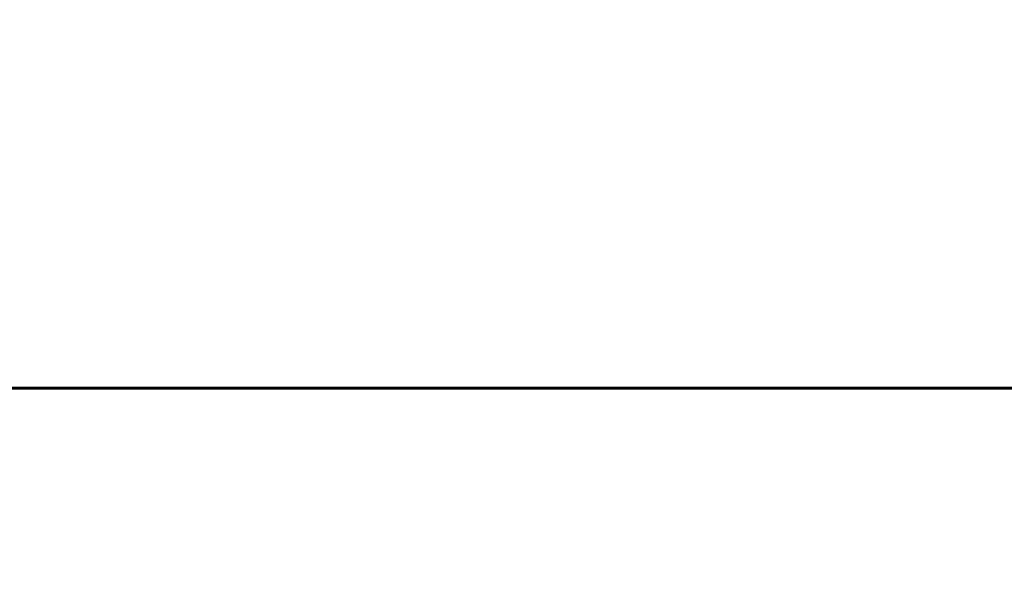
# Model space of a CAD drawing. Header units: millimetres. Extents: x 0 to 297, y 0 to 420.
# Tile 11 of 23: x 102 to 151, y 222 to 249. Entities that reach past the tile are written whole.
import ezdxf

# ---------------------------------------------------------------- set-up
doc = ezdxf.new("R2010")
doc.units = ezdxf.units.MM
doc.linetypes.add('K5LT_BASIC', pattern=[0])
doc.linetypes.add('K5LT_THIN', pattern=[0])
doc.layers.add('Системный слой', color=7, linetype='Continuous')
doc.styles.add('KDIMTEXTSTYLE', font='GOST_AU.SHX', dxfattribs={"width": 0.96, "oblique": 15, "height": 5})
doc.dimstyles.new('KDIMSTYLE (0.20)', dxfattribs={"dimtxt": 5, "dimasz": 1, "dimexe": 2, "dimexo": 0, "dimgap": 1, "dimtad": 1, "dimlfac": 5, "dimtxsty": 'KDIMTEXTSTYLE', "dimsah": 1, "dimcen": 0, "dimdle": 1, "dimadec": 0, "dimazin": 0, "dimtfac": 0.667, "dimtmove": 0, "dimatfit": 3, "dimfxl": 1, "dimtvp": 1, "dimtolj": 1, "dimtzin": 0, "dimarcsym": 0})

# ---------------------------------------------------------------- blocks, each defined once
blk = doc.blocks.new('KDIMARROW_01')
at = {"layer": 'Системный слой'}
blk.add_hatch(color=0, dxfattribs=at).paths.add_polyline_path([(-5, -0.658), (0, 0), (-5, 0.658), (-4.5, 0)])
at = {"layer": 'Системный слой', "color": 0, "linetype": 'K5LT_THIN', "lineweight": 18}
for p, q in [((-4.5, 0), (-5, 0.658)), ((-5, 0.658), (0, 0)), ((0, 0), (-5, -0.658)), ((-5, -0.658), (-4.5, 0)), ((0, 0), (-1, 0))]:
    blk.add_line(p, q, dxfattribs=at)

msp = doc.modelspace()

# ---------------------------------------------------------------- linework, layer by layer
at = {"layer": 'Системный слой', "color": 150, "linetype": 'K5LT_BASIC', "lineweight": 60, "true_color": 0x0080ff}
msp.add_line((228.3598, 231.2554), (92.3598, 231.2554), dxfattribs=at)

# ---------------------------------------------------------------- dimensions: what is measured, and where the dimension line sits
at = {"layer": 'Системный слой', "color": 7}
msp.add_linear_dim(base=(92.3598, 241.2554), p1=(232.1217, 175.6186), p2=(92.3598, 184.2554), location=(162.2408, 241.2554), text='\\H5.0;\\W0.965;\\Q15;\\H5.0;\\W0.965;\\Q15;\\Q15;Ш', dimstyle='KDIMSTYLE (0.20)', override={"dimexo": 0, "dimblk1": 'KDIMARROW_01', "dimblk2": 'KDIMARROW_01', "dimse1": 0, "dimse2": 0, "dimclrt": 7, "dimtolj": 1}, dxfattribs=at).render()
msp.add_linear_dim(base=(82.3598, 231.2554), p1=(110.9598, 81.2554), p2=(92.3598, 231.2554), angle=90, location=(82.3598, 156.2554), text='\\H5.0;\\W0.965;\\Q15;\\H5.0;\\W0.965;\\Q15;\\Q15;В', dimstyle='KDIMSTYLE (0.20)', override={"dimexo": 0, "dimblk1": 'KDIMARROW_01', "dimblk2": 'KDIMARROW_01', "dimse1": 0, "dimse2": 0, "dimclrt": 7, "dimtolj": 1}, dxfattribs=at).render()

doc.saveas('drawing.dxf')
